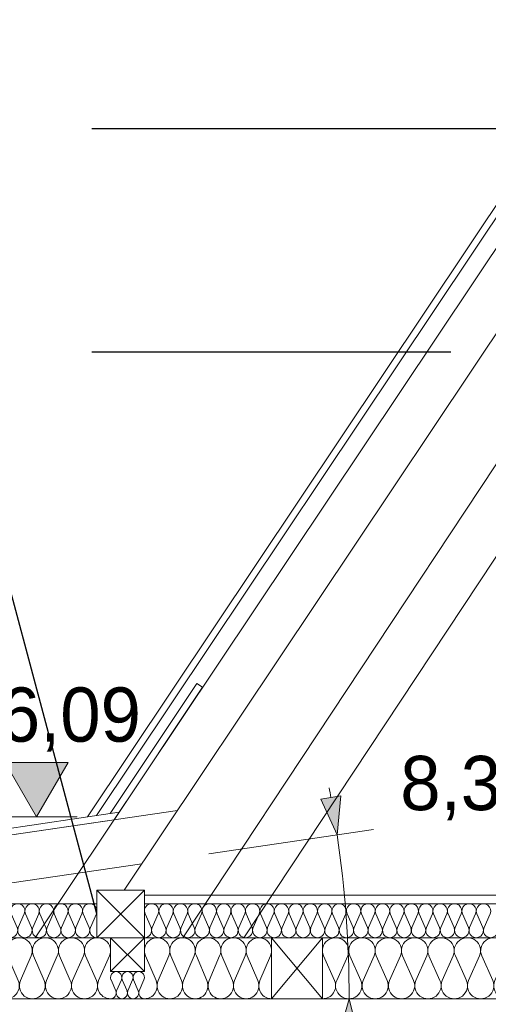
# Model space of a CAD drawing. Extents: x -623047 to -199286, y -27077 to 168279.
# Tile 9 of 194: x -613067 to -611685, y -6796 to -3893. Entities that reach past the tile are written whole.
import ezdxf

# ---------------------------------------------------------------- set-up
doc = ezdxf.new("R2010")
doc.units = 0
doc.header["$MEASUREMENT"] = 0
for name, color, linetype, lineweight in [('0_Nr_Pióra__21', 7, 'Continuous', 9), ('0_Nr_Pióra__5', 7, 'Continuous', 13), ('INWENT KONST. DREWNIANA_Nr_Pióra__21', 7, 'Continuous', 9), ('INWENT OPISY_Nr_Pióra__21', 7, 'Continuous', 9), ('INWENT WYMIARY_Nr_Pióra__21', 7, 'Continuous', 9), ('INWENT.ŚCIANY_Nr_Pióra__21', 7, 'Continuous', 9)]:
    doc.layers.add(name, color=color, linetype=linetype, lineweight=lineweight)
doc.layers.add('Arch ocieplenie', color=7, linetype='Continuous')
doc.layers.add('INWENT WYMIARY', color=7, linetype='Continuous')
for name, color, linetype, lineweight, true_color in [('Arch ocieplenie_Nr_Pióra__44', 7, 'Continuous', 13, 0x029e21), ('Arch stropy_Nr_Pióra__44', 7, 'Continuous', 13, 0x029e21), ('Arch stropy_Nr_Pióra__9', 7, 'Continuous', 13, 0x3dad99)]:
    doc.layers.add(name, color=color, linetype=linetype, lineweight=lineweight, true_color=true_color)
doc.styles.add('GENERATED_STYLE_2', font='txt')
doc.dimstyles.new('GENERATED_STYLE__5', dxfattribs={"dimtxt": 160.000002, "dimasz": 110.144928, "dimexe": 0.18, "dimexo": 40, "dimgap": 0.09, "dimtad": 1, "dimtih": 1, "dimtoh": 1, "dimdec": 0, "dimzin": 0, "dimdsep": 46, "dimtxsty": 'GENERATED_STYLE_2', "dimblk": 'ARROWHEAD_5', "dimblk1": 'ARROWHEAD_5', "dimblk2": 'ARROWHEAD_5', "dimcen": 0.09, "dimclrd": 7, "dimclre": 7, "dimclrt": 7, "dimazin": 0, "dimtfac": 1, "dimtdec": 4, "dimtmove": 2, "dimatfit": 3, "dimfxl": 0, "dimtolj": 1, "dimtzin": 0, "dimarcsym": 0})
doc.dimstyles.new('GENERATED_STYLE__7', dxfattribs={"dimtxt": 0.18, "dimasz": 182.4, "dimexe": 0.18, "dimexo": 0.0625, "dimgap": 0.09, "dimtad": 0, "dimtih": 1, "dimtoh": 1, "dimdec": 4, "dimzin": 0, "dimdsep": 46, "dimcen": 0.09, "dimadec": 0, "dimazin": 0, "dimtfac": 1, "dimtdec": 4, "dimtmove": 0, "dimatfit": 3, "dimldrblk": 'ARROWHEAD_5', "dimfxl": 0, "dimtolj": 1, "dimtzin": 0, "dimarcsym": 0})

# ---------------------------------------------------------------- blocks, each defined once
blk = doc.blocks.new('Izolacja cieplna 14_71', base_point=(-612699, -6599.6))
at = {"layer": 'Arch ocieplenie_Nr_Pióra__44', "linetype": 'Continuous'}
for p, q in [((-612697.3, -6529.4), (-612679.6, -6569.8)), ((-612676, -6569.8), (-612658.3, -6529.4)), ((-612654.7, -6529.4), (-612637, -6569.8)), ((-612633.4, -6569.8), (-612615.7, -6529.4)), ((-612612.2, -6529.4), (-612594.4, -6569.8)), ((-612590.9, -6569.8), (-612573.2, -6529.4)), ((-612569.6, -6529.4), (-612551.9, -6569.8)), ((-612548.3, -6569.8), (-612530.6, -6529.4)), ((-612527, -6529.4), (-612509.3, -6569.8)), ((-612505.8, -6569.8), (-612488.1, -6529.4)), ((-612484.5, -6529.4), (-612466.8, -6569.8)), ((-612463.2, -6569.8), (-612445.5, -6529.4)), ((-612441.9, -6529.4), (-612424.2, -6569.8)), ((-612420.7, -6569.8), (-612403, -6529.4)), ((-612399.4, -6529.4), (-612381.7, -6569.8)), ((-612378.1, -6569.8), (-612360.4, -6529.4)), ((-612356.8, -6529.4), (-612339.1, -6569.8)), ((-612335.6, -6569.8), (-612317.9, -6529.4)), ((-612314.3, -6529.4), (-612296.6, -6569.8)), ((-612293, -6569.8), (-612275.3, -6529.4)), ((-612271.7, -6529.4), (-612254, -6569.8)), ((-612250.4, -6569.8), (-612232.7, -6529.4)), ((-612229.2, -6529.4), (-612211.5, -6569.8)), ((-612207.9, -6569.8), (-612190.2, -6529.4)), ((-612186.6, -6529.4), (-612168.9, -6569.8)), ((-612165.3, -6569.8), (-612147.6, -6529.4)), ((-612144.1, -6529.4), (-612126.4, -6569.8)), ((-612122.8, -6569.8), (-612105.1, -6529.4)), ((-612101.5, -6529.4), (-612083.8, -6569.8)), ((-612080.2, -6569.8), (-612062.5, -6529.4)), ((-612059, -6529.4), (-612041.3, -6569.8)), ((-612037.7, -6569.8), (-612020, -6529.4)), ((-612016.4, -6529.4), (-611998.7, -6569.8)), ((-611995.1, -6569.8), (-611977.4, -6529.4)), ((-611973.9, -6529.4), (-611956.2, -6569.8)), ((-611952.6, -6569.8), (-611934.9, -6529.4)), ((-611931.3, -6529.4), (-611913.6, -6569.8)), ((-611910, -6569.8), (-611892.3, -6529.4)), ((-611888.7, -6529.4), (-611871, -6569.8)), ((-611867.5, -6569.8), (-611849.8, -6529.4)), ((-611846.2, -6529.4), (-611828.5, -6569.8)), ((-611824.9, -6569.8), (-611807.2, -6529.4)), ((-611803.6, -6529.4), (-611785.9, -6569.8)), ((-611782.4, -6569.8), (-611764.7, -6529.4)), ((-611761.1, -6529.4), (-611743.4, -6569.8)), ((-611739.8, -6569.8), (-611722.1, -6529.4)), ((-611718.5, -6529.4), (-611700.8, -6569.8)), ((-611697.3, -6569.8), (-611679.6, -6529.4))]:
    blk.add_line(p, q, dxfattribs=at)
for centre, start_param, end_param in [((-612677.8, -6520.9), 5.870392, 9.837571), ((-612635.2, -6520.9), 5.870392, 9.837571), ((-612592.7, -6520.9), 5.870392, 9.837571), ((-612550.1, -6520.9), 5.870392, 9.837571), ((-612507.6, -6520.9), 5.870392, 9.837571), ((-612465, -6520.9), 5.870392, 9.837571), ((-612422.4, -6520.9), 5.870392, 9.837571), ((-612379.9, -6520.9), 5.870392, 9.837571), ((-612337.3, -6520.9), 5.870392, 9.837571), ((-612294.8, -6520.9), 5.870392, 9.837571), ((-612252.2, -6520.9), 5.870392, 9.837571), ((-612209.7, -6520.9), 5.870392, 9.837571), ((-612167.1, -6520.9), 5.870392, 9.837571), ((-612124.6, -6520.9), 5.870392, 9.837571), ((-612082, -6520.9), 5.870392, 9.837571), ((-612039.5, -6520.9), 5.870392, 9.837571), ((-611996.9, -6520.9), 5.870392, 9.837571), ((-611954.4, -6520.9), 5.870392, 9.837571), ((-611911.8, -6520.9), 5.870392, 9.837571), ((-611869.3, -6520.9), 5.870392, 9.837571), ((-611826.7, -6520.9), 5.870392, 9.837571), ((-611784.2, -6520.9), 5.870392, 9.837571), ((-611741.6, -6520.9), 5.870392, 9.837571), ((-611699, -6520.9), 5.870392, 9.837571), ((-612699, -6578.3), 4.712389, 6.695979), ((-612656.5, -6578.3), 2.7288, 6.695979), ((-612613.9, -6578.3), 2.7288, 6.695979), ((-612571.4, -6578.3), 2.7288, 6.695979), ((-612528.8, -6578.3), 2.7288, 6.695979), ((-612486.3, -6578.3), 2.7288, 6.695979), ((-612443.7, -6578.3), 2.7288, 6.695979), ((-612401.2, -6578.3), 2.7288, 6.695979), ((-612358.6, -6578.3), 2.7288, 6.695979), ((-612316.1, -6578.3), 2.7288, 6.695979), ((-612273.5, -6578.3), 2.7288, 6.695979), ((-612231, -6578.3), 2.7288, 6.695979), ((-612188.4, -6578.3), 2.7288, 6.695979), ((-612145.9, -6578.3), 2.7288, 6.695979), ((-612103.3, -6578.3), 2.7288, 6.695979), ((-612060.7, -6578.3), 2.7288, 6.695979), ((-612018.2, -6578.3), 2.7288, 6.695979), ((-611975.6, -6578.3), 2.7288, 6.695979), ((-611933.1, -6578.3), 2.7288, 6.695979), ((-611890.5, -6578.3), 2.7288, 6.695979), ((-611848, -6578.3), 2.7288, 6.695979), ((-611805.4, -6578.3), 2.7288, 6.695979), ((-611762.9, -6578.3), 2.7288, 6.695979), ((-611720.3, -6578.3), 2.7288, 6.695979), ((-611677.8, -6578.3), 2.7288, 6.695979)]:
    blk.add_ellipse(centre, major_axis=(21.3, 0), ratio=0.999587, start_param=start_param, end_param=end_param, dxfattribs=at)
blk = doc.blocks.new('Izolacja cieplna 14_74', base_point=(-612174, -6779.6))
at = {"layer": 'Arch ocieplenie_Nr_Pióra__44', "linetype": 'Continuous'}
for p, q in [((-612170.8, -6653.3), (-612138.4, -6726)), ((-612131.9, -6726), (-612099.5, -6653.3)), ((-612093, -6653.3), (-612060.6, -6726)), ((-612054.1, -6726), (-612021.8, -6653.3)), ((-612015.2, -6653.3), (-611982.9, -6726)), ((-611976.3, -6726), (-611944, -6653.3)), ((-611937.4, -6653.3), (-611905.1, -6726)), ((-611898.6, -6726), (-611866.2, -6653.3)), ((-611859.7, -6653.3), (-611827.3, -6726)), ((-611820.8, -6726), (-611788.4, -6653.3)), ((-611781.9, -6653.3), (-611749.5, -6726)), ((-611743, -6726), (-611710.6, -6653.3)), ((-611704.1, -6653.3), (-611671.8, -6726)), ((-611665.2, -6726), (-611632.9, -6653.3)), ((-611626.3, -6653.3), (-611594, -6726)), ((-611587.4, -6726), (-611555.1, -6653.3)), ((-611548.6, -6653.3), (-611516.2, -6726)), ((-611509.7, -6726), (-611477.3, -6653.3))]:
    blk.add_line(p, q, dxfattribs=at)
for centre, start_param, end_param in [((-612135.2, -6637.9), 5.870392, 9.837571), ((-612057.4, -6637.9), 5.870392, 9.837571), ((-611979.6, -6637.9), 5.870392, 9.837571), ((-611901.8, -6637.9), 5.870392, 9.837571), ((-611824, -6637.9), 5.870392, 9.837571), ((-611746.3, -6637.9), 5.870392, 9.837571), ((-611668.5, -6637.9), 5.870392, 9.837571), ((-611590.7, -6637.9), 5.870392, 9.837571), ((-611512.9, -6637.9), 5.870392, 9.837571), ((-612174, -6741.3), 4.712389, 6.695979), ((-612096.3, -6741.3), 2.7288, 6.695979), ((-612018.5, -6741.3), 2.7288, 6.695979), ((-611940.7, -6741.3), 2.7288, 6.695979), ((-611862.9, -6741.3), 2.7288, 6.695979), ((-611785.2, -6741.3), 2.7288, 6.695979), ((-611707.4, -6741.3), 2.7288, 6.695979), ((-611629.6, -6741.3), 2.7288, 6.695979), ((-611551.8, -6741.3), 2.7288, 6.695979), ((-611474, -6741.3), 2.7288, 4.712389)]:
    blk.add_ellipse(centre, major_axis=(38.9, 0), ratio=0.984395, start_param=start_param, end_param=end_param, dxfattribs=at)
blk = doc.blocks.new('Izolacja cieplna 14_75', base_point=(-612699, -6779.6))
at = {"layer": 'Arch ocieplenie_Nr_Pióra__44', "linetype": 'Continuous'}
for p, q in [((-612695.9, -6653.3), (-612664.7, -6726)), ((-612658.4, -6726), (-612627.2, -6653.3)), ((-612620.9, -6653.3), (-612589.7, -6726)), ((-612583.4, -6726), (-612552.2, -6653.3)), ((-612545.9, -6653.3), (-612514.7, -6726)), ((-612508.4, -6726), (-612477.2, -6653.3)), ((-612470.9, -6653.3), (-612439.7, -6726)), ((-612433.4, -6726), (-612402.2, -6653.3)), ((-612395.9, -6653.3), (-612364.7, -6726)), ((-612358.4, -6726), (-612327.2, -6653.3))]:
    blk.add_line(p, q, dxfattribs=at)
for centre, start_param, end_param in [((-612661.5, -6637.9), 4.299595, 8.266775), ((-612586.5, -6637.9), 4.299595, 8.266775), ((-612511.5, -6637.9), 4.299595, 8.266775), ((-612436.5, -6637.9), 4.299595, 8.266775), ((-612361.5, -6637.9), 4.299595, 8.266775), ((-612699, -6741.3), 3.141593, 5.125182), ((-612624, -6741.3), 1.158004, 5.125183), ((-612549, -6741.3), 1.158004, 5.125183), ((-612474, -6741.3), 1.158004, 5.125183), ((-612399, -6741.3), 1.158004, 5.125183), ((-612324, -6741.3), 1.158004, 3.141593)]:
    blk.add_ellipse(centre, major_axis=(0, 38.3), ratio=0.979573, start_param=start_param, end_param=end_param, dxfattribs=at)
blk = doc.blocks.new('Izolacja cieplna 14_80', base_point=(-614369, -6599.6))
at = {"layer": 'Arch ocieplenie_Nr_Pióra__44', "linetype": 'Continuous'}
for p, q in [((-614367.3, -6529.4), (-614349.6, -6569.8)), ((-614346, -6569.8), (-614328.3, -6529.4)), ((-614324.8, -6529.4), (-614307.1, -6569.8)), ((-614303.5, -6569.8), (-614285.8, -6529.4)), ((-614282.3, -6529.4), (-614264.6, -6569.8)), ((-614261, -6569.8), (-614243.3, -6529.4)), ((-614239.8, -6529.4), (-614222.1, -6569.8)), ((-614218.5, -6569.8), (-614200.8, -6529.4)), ((-614197.3, -6529.4), (-614179.6, -6569.8)), ((-614176, -6569.8), (-614158.3, -6529.4)), ((-614154.8, -6529.4), (-614137.1, -6569.8)), ((-614133.5, -6569.8), (-614115.8, -6529.4)), ((-614112.3, -6529.4), (-614094.6, -6569.8)), ((-614091, -6569.8), (-614073.3, -6529.4)), ((-614069.8, -6529.4), (-614052.1, -6569.8)), ((-614048.5, -6569.8), (-614030.8, -6529.4)), ((-614027.3, -6529.4), (-614009.6, -6569.8)), ((-614006, -6569.8), (-613988.3, -6529.4)), ((-613984.8, -6529.4), (-613967.1, -6569.8)), ((-613963.5, -6569.8), (-613945.8, -6529.4)), ((-613942.3, -6529.4), (-613924.6, -6569.8)), ((-613921, -6569.8), (-613903.3, -6529.4)), ((-613899.8, -6529.4), (-613882.1, -6569.8)), ((-613878.5, -6569.8), (-613860.8, -6529.4)), ((-613857.3, -6529.4), (-613839.6, -6569.8)), ((-613836, -6569.8), (-613818.3, -6529.4)), ((-613814.8, -6529.4), (-613797.1, -6569.8)), ((-613793.5, -6569.8), (-613775.8, -6529.4)), ((-613772.3, -6529.4), (-613754.6, -6569.8)), ((-613751, -6569.8), (-613733.3, -6529.4)), ((-613729.8, -6529.4), (-613712.1, -6569.8)), ((-613708.5, -6569.8), (-613690.8, -6529.4)), ((-613687.3, -6529.4), (-613669.6, -6569.8)), ((-613666, -6569.8), (-613648.3, -6529.4)), ((-613644.8, -6529.4), (-613627.1, -6569.8)), ((-613623.5, -6569.8), (-613605.8, -6529.4)), ((-613602.3, -6529.4), (-613584.6, -6569.8)), ((-613581, -6569.8), (-613563.3, -6529.4)), ((-613559.8, -6529.4), (-613542.1, -6569.8)), ((-613538.5, -6569.8), (-613520.8, -6529.4)), ((-613517.3, -6529.4), (-613499.6, -6569.8)), ((-613496, -6569.8), (-613478.3, -6529.4)), ((-613474.8, -6529.4), (-613457.1, -6569.8)), ((-613453.5, -6569.8), (-613435.8, -6529.4)), ((-613432.3, -6529.4), (-613414.6, -6569.8)), ((-613411, -6569.8), (-613393.3, -6529.4)), ((-613389.8, -6529.4), (-613372.1, -6569.8)), ((-613368.5, -6569.8), (-613350.8, -6529.4)), ((-613347.3, -6529.4), (-613329.6, -6569.8)), ((-613326, -6569.8), (-613308.3, -6529.4)), ((-613304.8, -6529.4), (-613287.1, -6569.8)), ((-613283.5, -6569.8), (-613265.8, -6529.4)), ((-613262.3, -6529.4), (-613244.6, -6569.8)), ((-613241, -6569.8), (-613223.3, -6529.4)), ((-613219.8, -6529.4), (-613202.1, -6569.8)), ((-613198.5, -6569.8), (-613180.8, -6529.4)), ((-613177.3, -6529.4), (-613159.6, -6569.8)), ((-613156, -6569.8), (-613138.3, -6529.4)), ((-613134.8, -6529.4), (-613117.1, -6569.8)), ((-613113.5, -6569.8), (-613095.8, -6529.4)), ((-613092.3, -6529.4), (-613074.6, -6569.8)), ((-613071, -6569.8), (-613053.3, -6529.4)), ((-613049.8, -6529.4), (-613032.1, -6569.8)), ((-613028.5, -6569.8), (-613010.8, -6529.4)), ((-613007.3, -6529.4), (-612989.6, -6569.8)), ((-612986, -6569.8), (-612968.3, -6529.4)), ((-612964.8, -6529.4), (-612947.1, -6569.8)), ((-612943.5, -6569.8), (-612925.8, -6529.4)), ((-612922.3, -6529.4), (-612904.6, -6569.8)), ((-612901, -6569.8), (-612883.3, -6529.4)), ((-612879.8, -6529.4), (-612862.1, -6569.8)), ((-612858.5, -6569.8), (-612840.8, -6529.4))]:
    blk.add_line(p, q, dxfattribs=at)
for centre, start_param, end_param in [((-614347.8, -6520.9), 4.299595, 8.266775), ((-614305.3, -6520.9), 4.299595, 8.266775), ((-614262.8, -6520.9), 4.299595, 8.266775), ((-614220.3, -6520.9), 4.299595, 8.266775), ((-614177.8, -6520.9), 4.299595, 8.266775), ((-614135.3, -6520.9), 4.299595, 8.266775), ((-614092.8, -6520.9), 4.299595, 8.266775), ((-614050.3, -6520.9), 4.299595, 8.266775), ((-614007.8, -6520.9), 4.299595, 8.266775), ((-613965.3, -6520.9), 4.299595, 8.266775), ((-613922.8, -6520.9), 4.299595, 8.266775), ((-613880.3, -6520.9), 4.299595, 8.266775), ((-613837.8, -6520.9), 4.299595, 8.266775), ((-613795.3, -6520.9), 4.299595, 8.266775), ((-613752.8, -6520.9), 4.299595, 8.266775), ((-613710.3, -6520.9), 4.299595, 8.266775), ((-613667.8, -6520.9), 4.299595, 8.266775), ((-613625.3, -6520.9), 4.299595, 8.266775), ((-613582.8, -6520.9), 4.299595, 8.266775), ((-613540.3, -6520.9), 4.299595, 8.266775), ((-613497.8, -6520.9), 4.299595, 8.266775), ((-613455.3, -6520.9), 4.299595, 8.266775), ((-613412.8, -6520.9), 4.299595, 8.266775), ((-613370.3, -6520.9), 4.299595, 8.266775), ((-613327.8, -6520.9), 4.299595, 8.266775), ((-613285.3, -6520.9), 4.299595, 8.266775), ((-613242.8, -6520.9), 4.299595, 8.266775), ((-613200.3, -6520.9), 4.299595, 8.266775), ((-613157.8, -6520.9), 4.299595, 8.266775), ((-613115.3, -6520.9), 4.299595, 8.266775), ((-613072.8, -6520.9), 4.299595, 8.266775), ((-613030.3, -6520.9), 4.299595, 8.266775), ((-612987.8, -6520.9), 4.299595, 8.266775), ((-612945.3, -6520.9), 4.299595, 8.266775), ((-612902.8, -6520.9), 4.299595, 8.266775), ((-612860.3, -6520.9), 4.299595, 8.266775), ((-614369, -6578.3), 3.141593, 5.125182), ((-614326.5, -6578.3), 1.158004, 5.125183), ((-614284, -6578.3), 1.158004, 5.125183), ((-614241.5, -6578.3), 1.158004, 5.125183), ((-614199, -6578.3), 1.158004, 5.125183), ((-614156.5, -6578.3), 1.158004, 5.125183), ((-614114, -6578.3), 1.158004, 5.125183), ((-614071.5, -6578.3), 1.158004, 5.125183), ((-614029, -6578.3), 1.158004, 5.125183), ((-613986.5, -6578.3), 1.158004, 5.125183), ((-613944, -6578.3), 1.158004, 5.125183), ((-613901.5, -6578.3), 1.158004, 5.125183), ((-613859, -6578.3), 1.158004, 5.125183), ((-613816.5, -6578.3), 1.158004, 5.125183), ((-613774, -6578.3), 1.158004, 5.125183), ((-613731.5, -6578.3), 1.158004, 5.125183), ((-613689, -6578.3), 1.158004, 5.125183), ((-613646.5, -6578.3), 1.158004, 5.125183), ((-613604, -6578.3), 1.158004, 5.125183), ((-613561.5, -6578.3), 1.158004, 5.125183), ((-613519, -6578.3), 1.158004, 5.125183), ((-613476.5, -6578.3), 1.158004, 5.125183), ((-613434, -6578.3), 1.158004, 5.125183), ((-613391.5, -6578.3), 1.158004, 5.125183), ((-613349, -6578.3), 1.158004, 5.125183), ((-613306.5, -6578.3), 1.158004, 5.125183), ((-613264, -6578.3), 1.158004, 5.125183), ((-613221.5, -6578.3), 1.158004, 5.125183), ((-613179, -6578.3), 1.158004, 5.125183), ((-613136.5, -6578.3), 1.158004, 5.125183), ((-613094, -6578.3), 1.158004, 5.125183), ((-613051.5, -6578.3), 1.158004, 5.125183), ((-613009, -6578.3), 1.158004, 5.125183), ((-612966.5, -6578.3), 1.158004, 5.125183), ((-612924, -6578.3), 1.158004, 5.125183), ((-612881.5, -6578.3), 1.158004, 5.125183), ((-612839, -6578.3), 1.158004, 3.141593)]:
    blk.add_ellipse(centre, major_axis=(0, 21.3), ratio=0.99917, start_param=start_param, end_param=end_param, dxfattribs=at)
blk = doc.blocks.new('Izolacja cieplna 14_82', base_point=(-612799, -6779.6))
at = {"layer": 'Arch ocieplenie_Nr_Pióra__44', "linetype": 'Continuous'}
for p, q in [((-612797.6, -6723.5), (-612783.8, -6755.8)), ((-612781, -6755.8), (-612767.1, -6723.5)), ((-612764.3, -6723.5), (-612750.4, -6755.8)), ((-612747.6, -6755.8), (-612733.8, -6723.5)), ((-612731, -6723.5), (-612717.1, -6755.8)), ((-612714.3, -6755.8), (-612700.4, -6723.5))]:
    blk.add_line(p, q, dxfattribs=at)
for centre, start_param, end_param in [((-612782.4, -6716.6), 4.299595, 8.266775), ((-612749, -6716.6), 4.299595, 8.266775), ((-612715.7, -6716.6), 4.299595, 8.266775), ((-612799, -6762.6), 3.141593, 5.125182), ((-612765.7, -6762.6), 1.158004, 5.125183), ((-612732.4, -6762.6), 1.158004, 5.125183), ((-612699, -6762.6), 1.158004, 3.141593)]:
    blk.add_ellipse(centre, major_axis=(0, 17), ratio=0.97953, start_param=start_param, end_param=end_param, dxfattribs=at)
blk = doc.blocks.new('Izolacja cieplna 14_83', base_point=(-613106.5, -6779.6))
at = {"layer": 'Arch ocieplenie_Nr_Pióra__44', "linetype": 'Continuous'}
for p, q in [((-613103.3, -6653.3), (-613071.3, -6726)), ((-613064.9, -6726), (-613032.9, -6653.3)), ((-613026.4, -6653.3), (-612994.5, -6726)), ((-612988, -6726), (-612956, -6653.3)), ((-612949.6, -6653.3), (-612917.6, -6726)), ((-612911.1, -6726), (-612879.1, -6653.3)), ((-612872.7, -6653.3), (-612840.7, -6726)), ((-612834.3, -6726), (-612802.3, -6653.3))]:
    blk.add_line(p, q, dxfattribs=at)
for centre, start_param, end_param in [((-613068.1, -6637.9), 5.870392, 9.837571), ((-612991.2, -6637.9), 5.870392, 9.837571), ((-612914.4, -6637.9), 5.870392, 9.837571), ((-612837.5, -6637.9), 5.870392, 9.837571), ((-613106.5, -6741.3), 4.712389, 6.695979), ((-613029.7, -6741.3), 2.7288, 6.695979), ((-612952.8, -6741.3), 2.7288, 6.695979), ((-612875.9, -6741.3), 2.7288, 6.695979), ((-612799, -6741.3), 2.7288, 4.712389)]:
    blk.add_ellipse(centre, major_axis=(38.4, 0), ratio=0.995978, start_param=start_param, end_param=end_param, dxfattribs=at)
blk = doc.blocks.new('Wymiary_29', base_point=(-613017.2, -6243.5))
at = {"layer": 'INWENT WYMIARY_Nr_Pióra__21', "linetype": 'Continuous'}
blk.add_hatch(color=256, dxfattribs=at).paths.add_polyline_path([(-613017.2, -6243.5), (-613110, -6083.5), (-612924.4, -6083.5)], flags=0)
for p, q in [((-613017.2, -6243.5), (-613110, -6083.5)), ((-613110, -6083.5), (-612924.4, -6083.5)), ((-612924.4, -6083.5), (-613017.2, -6243.5)), ((-613017.2, -6243.5), (-613137.2, -6243.5)), ((-613017.2, -6243.5), (-612897.2, -6243.5))]:
    blk.add_line(p, q, dxfattribs=at)
at = {"layer": 'INWENT WYMIARY_Nr_Pióra__21', "insert": (-613250.6, -6051.5), "char_height": 160, "attachment_point": 7, "style": 'GENERATED_STYLE_2'}
blk.add_mtext('{+6,09}', dxfattribs=at)
blk = doc.blocks.new('*D774')
at = {"layer": '0_Nr_Pióra__5', "linetype": 'Continuous'}
for points in [[(-612130.7, -6296.7), (-612178.5, -6191.1), (-612119.3, -6181.3)], [(-612095.3, -6779.6), (-612067.2, -6892.1), (-612127.1, -6891.1)]]:
    blk.add_hatch(color=256, dxfattribs=at).paths.add_polyline_path(points, flags=0)
for p, q in [((-612178.5, -6191.1), (-612119.3, -6181.3)), ((-612130.7, -6296.7), (-612119.3, -6181.3)), ((-612130.7, -6296.7), (-612178.5, -6191.1)), ((-612509, -6352.4), (-612023.1, -6280.8)), ((-612095.3, -6779.6), (-612127.1, -6891.1)), ((-612095.3, -6779.6), (-612067.2, -6892.1)), ((-612067.2, -6892.1), (-612127.1, -6891.1))]:
    blk.add_line(p, q, dxfattribs=at)
for start, end in [(10.3217, 10.8244), (0, 8.3847), (357.5603, 358.063)]:
    blk.add_arc((-615407.2, -6779.6), 3312, start, end, dxfattribs=at)
at = {"layer": '0_Nr_Pióra__21', "insert": (-611944.5, -6253.3), "char_height": 160, "attachment_point": 7, "style": 'GENERATED_STYLE_2'}
blk.add_mtext('{8,38°}', dxfattribs=at)
blk = doc.blocks.new('ARROWHEAD_5')
at = {"color": 0, "linetype": 'Continuous', "lineweight": 0}
blk.add_line((0, 0), (-1, 0), dxfattribs=at)
blk.add_solid([(-1, 0.2679), (0, 0), (-1, -0.2679), (-1, 0.2679)], dxfattribs=at)
blk = doc.blocks.new('*D775')
at = {"layer": '0_Nr_Pióra__5', "linetype": 'Continuous'}
for points in [[(-607076.1, -6324.9), (-607060.6, -6439.8), (-607120.1, -6432.1)], [(-607109.4, -6779.6), (-607137.4, -6667.1), (-607077.4, -6668.2)]]:
    blk.add_hatch(color=256, dxfattribs=at).paths.add_polyline_path(points, flags=0)
for p, q in [((-606889.1, -6352.4), (-607183.6, -6309)), ((-607076.1, -6324.9), (-607120.1, -6432.1)), ((-607076.1, -6324.9), (-607060.6, -6439.8)), ((-607060.6, -6439.8), (-607120.1, -6432.1)), ((-607109.4, -6779.6), (-607137.4, -6667.1)), ((-607137.4, -6667.1), (-607077.4, -6668.2)), ((-607109.4, -6779.6), (-607077.4, -6668.2))]:
    blk.add_line(p, q, dxfattribs=at)
blk.add_arc((-603990.9, -6779.6), 3118.5, 173.6724, 177.9429, dxfattribs=at)
at = {"layer": '0_Nr_Pióra__21', "insert": (-607709.4, -6366.1), "char_height": 160, "attachment_point": 7, "style": 'GENERATED_STYLE_2'}
blk.add_mtext('{8,38°}', dxfattribs=at)

msp = doc.modelspace()

# ---------------------------------------------------------------- linework, layer by layer
at = {"layer": 'Arch stropy_Nr_Pióra__44', "linetype": 'Continuous'}
msp.add_line((-612839, -6499.6), (-614467.7, -6499.6), dxfattribs=at)
at = {"layer": 'Arch stropy_Nr_Pióra__9', "linetype": 'Continuous'}
for p, q in [((-606699, -6474.6), (-612699, -6474.6)), ((-606699, -6499.6), (-612699, -6499.6))]:
    msp.add_line(p, q, dxfattribs=at)
at = {"layer": 'INWENT KONST. DREWNIANA_Nr_Pióra__21', "linetype": 'Continuous'}
for p, q in [((-609699, -1505), (-612867.2, -6243.5)), ((-609699, -1541), (-612840.5, -6239.6)), ((-609699, -1631), (-613021.1, -6599.6)), ((-609699, -1631), (-613021.1, -6599.6)), ((-611151.1, -4054.6), (-612759, -6459.6)), ((-612585.5, -6599.6), (-611019, -4232.8)), ((-612405.6, -6599.6), (-611019, -4504.6)), ((-614649, -6526.3), (-612601.9, -6224.6)), ((-614649, -6667.9), (-612706.9, -6381.6)), ((-612839, -6599.6), (-612699, -6459.6)), ((-612699, -6599.6), (-612839, -6459.6)), ((-612839, -6459.6), (-612699, -6459.6)), ((-612839, -6599.6), (-612839, -6459.6)), ((-612699, -6459.6), (-612699, -6599.6)), ((-605029, -6599.6), (-614369, -6599.6)), ((-612839, -6599.6), (-613021.1, -6599.6)), ((-612839, -6599.6), (-613021.1, -6599.6)), ((-612699, -6599.6), (-612839, -6599.6)), ((-612699, -6699.6), (-612799, -6599.6)), ((-612699, -6599.6), (-612799, -6699.6)), ((-612799, -6599.6), (-612699, -6599.6)), ((-612799, -6699.6), (-612799, -6599.6)), ((-612699, -6599.6), (-612699, -6699.6)), ((-612324, -6599.6), (-612324, -6779.6)), ((-612174, -6599.6), (-612324, -6599.6)), ((-612174, -6599.6), (-612324, -6779.6)), ((-612174, -6779.6), (-612324, -6599.6)), ((-612174, -6779.6), (-612174, -6599.6)), ((-612699, -6699.6), (-612799, -6699.6)), ((-605029, -6779.6), (-614369, -6779.6)), ((-612324, -6779.6), (-612174, -6779.6))]:
    msp.add_line(p, q, dxfattribs=at)
at = {"layer": 'INWENT.ŚCIANY_Nr_Pióra__21', "linetype": 'Continuous'}
for p, q in [((-612800.4, -6233.7), (-612544.1, -5850.3)), ((-612788.7, -6252.2), (-612527.5, -5861.4)), ((-612544.1, -5850.3), (-612527.5, -5861.4)), ((-614702.4, -6514), (-612773.7, -6229.7)), ((-612788.7, -6252.2), (-614699.5, -6533.8))]:
    msp.add_line(p, q, dxfattribs=at)

# ---------------------------------------------------------------- block references
at = {"layer": 'Arch ocieplenie', "color": 104, "linetype": 'Continuous', "lineweight": 13, "true_color": 0x029e21}
for name, p in [('Izolacja cieplna 14_80', (-614369, -6599.6)), ('Izolacja cieplna 14_71', (-612699, -6599.6)), ('Izolacja cieplna 14_83', (-613106.5, -6779.6)), ('Izolacja cieplna 14_75', (-612699, -6779.6)), ('Izolacja cieplna 14_74', (-612174, -6779.6)), ('Izolacja cieplna 14_82', (-612799, -6779.6))]:
    msp.add_blockref(name, p, dxfattribs=at)
at = {"layer": 'INWENT WYMIARY', "linetype": 'Continuous'}
msp.add_blockref('Wymiary_29', (-613017.2, -6243.5), dxfattribs=at)

# ---------------------------------------------------------------- dimensions: what is measured, and where the dimension line sits
at = {"linetype": 'Continuous'}
for base, center, p1, p2, picture, middle in [((-612104.1, -6537.5), (-615407.2, -6779.6), (-612706.9, -6381.6), (-605029, -6779.6), '*D774', (-611687.8, -6173.3)), ((-607101, -6551.6), (-603990.9, -6779.6), (-606691.2, -6381.6), (-614369, -6779.6), '*D775', (-607452.6, -6286.1))]:
    dim = msp.add_angular_dim_3p(base=base, center=center, p1=p1, p2=p2, dimstyle='GENERATED_STYLE__5', dxfattribs=at)
    dim.commit()
    dim.dimension.update_dxf_attribs({"geometry": picture, "text_midpoint": middle, "dimtype": 165})

# ---------------------------------------------------------------- leaders
at = {"layer": 'INWENT OPISY_Nr_Pióra__21', "linetype": 'Continuous', "annotation_type": 0, "has_hookline": 1, "hookline_direction": 1}
for points, text_width in [([(-610954, -4214.9), (-612853.9, -4214.9)], 1191.4), ([(-611795, -4873.7), (-612853.9, -4873.7)], 1337.1), ([(-612839, -6529.6), (-613172, -5287), (-613653.9, -5287)], 1337.1)]:
    msp.add_leader(points, dimstyle='GENERATED_STYLE__7', dxfattribs=dict(at, text_width=text_width))

doc.saveas('drawing.dxf')
